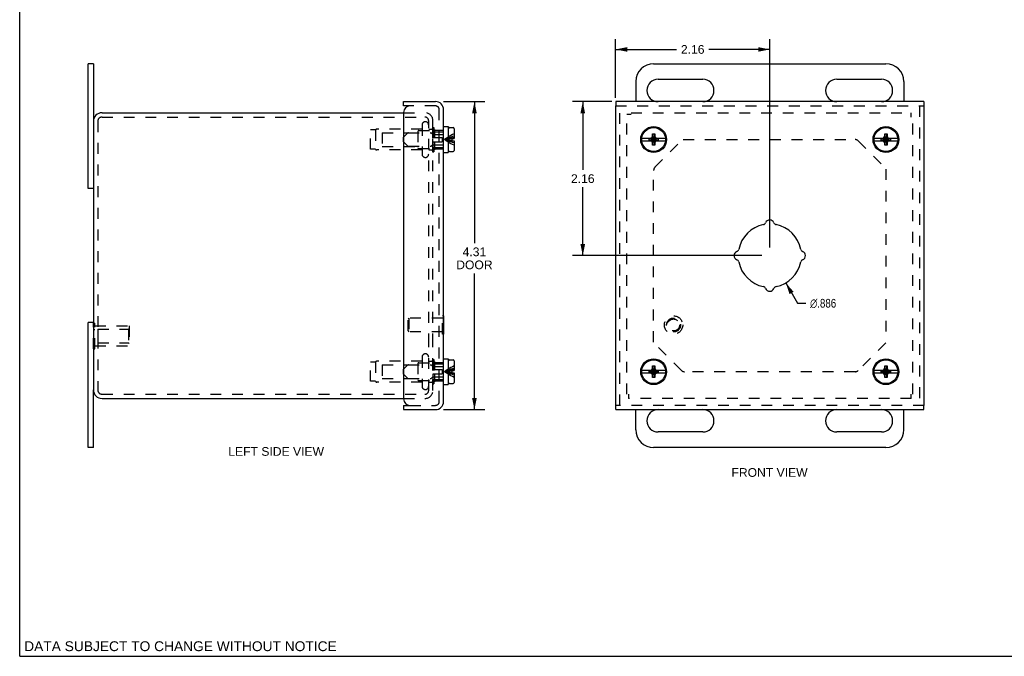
# Model space of a CAD drawing. Header units: inches. Extents: x 0 to 27.6, y 0 to 17.8.
# Tile 1 of 3: x 0 to 13.8, y 0 to 8.9. Entities that reach past the tile are written whole.
import ezdxf

# ---------------------------------------------------------------- set-up
doc = ezdxf.new("R2010")
doc.units = ezdxf.units.IN
doc.header["$LTSCALE"] = 1.515306
doc.header["$MEASUREMENT"] = 0
doc.linetypes.add('HIDDEN', pattern=[0.2, 0.1, -0.1])
doc.layers.get('0').update_dxf_attribs({"linetype": 'CONTINUOUS'})
for name, color, linetype in [('DEFAULT_2', 8, 'HIDDEN'), ('DIMENSIONS', 7, 'CONTINUOUS'), ('DOOR_ASSEMBLY', 7, 'CONTINUOUS')]:
    doc.layers.add(name, color=color, linetype=linetype)
doc.styles.get("Standard").update_dxf_attribs({"font": 'arial.ttf'})
doc.styles.add('TEXTSTYLE_1', font='gdt', dxfattribs={"width": 0.8})
doc.dimstyles.new('DIMSTYLE_1', dxfattribs={"dimtxt": 0.121549, "dimasz": 0.162065, "dimexe": 0.09, "dimexo": 0.07, "dimgap": 0.09, "dimtad": 0, "dimtih": 1, "dimtoh": 1, "dimdec": 3, "dimzin": 4, "dimdsep": 46, "dimtxsty": 'Standard', "dimblk": '_FILLED', "dimblk1": '_FILLED', "dimblk2": '_FILLED', "dimcen": 0.09, "dimadec": 3, "dimazin": 1, "dimtfac": 1, "dimtdec": 3, "dimtofl": 0, "dimtmove": 0, "dimatfit": 1, "dimldrblk": '_FILLED', "dimfxl": 0, "dimtolj": 1, "dimtzin": 4, "dimarcsym": 0})
doc.dimstyles.new('DIMSTYLE_2', dxfattribs={"dimtxt": 0.121549, "dimasz": 0.162065, "dimexe": 0.09, "dimexo": 0.07, "dimgap": 0.0375, "dimtad": 0, "dimtih": 1, "dimtoh": 1, "dimzin": 4, "dimdsep": 46, "dimtxsty": 'Standard', "dimblk": '_FILLED', "dimblk1": '_FILLED', "dimblk2": '_FILLED', "dimcen": 0.09, "dimazin": 1, "dimtfac": 1, "dimtdec": 3, "dimtofl": 0, "dimtmove": 0, "dimatfit": 3, "dimldrblk": '_FILLED', "dimfxl": 0, "dimtolj": 1, "dimtzin": 4, "dimarcsym": 0})

# ---------------------------------------------------------------- blocks, each defined once
blk = doc.blocks.new('_FILLED')
at = {"color": 0, "linetype": 'ByBlock'}
blk.add_solid([(0, 0), (-1, 0.2), (-1, -0.2)], dxfattribs=at)
blk = doc.blocks.new('*D1')
at = {"layer": 'DIMENSIONS', "color": 2, "linetype": 'Continuous'}
for p, q in [((10.718, 5.227), (10.884, 4.943)), ((10.884, 4.943), (10.997, 4.943))]:
    blk.add_line(p, q, dxfattribs=at)
at = {"layer": 'DIMENSIONS', "color": 2, "linetype": 'Continuous', "xscale": 0.1620648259, "yscale": 0.1620648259, "zscale": 0.1620648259, "rotation": 120.2599769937}
blk.add_blockref('_FILLED', (10.718, 5.227), dxfattribs=at)
at = {"layer": 'DIMENSIONS', "color": 2, "linetype": 'Continuous', "insert": (11.058, 5.004), "char_height": 0.12155, "width": 0.49237, "attachment_point": 1, "line_spacing_factor": 0.9, "style": 'TEXTSTYLE_1'}
blk.add_mtext('{\\fgdt;n}\\fArial;.886', dxfattribs=at)
blk = doc.blocks.new('*D2')
at = {"layer": 'DIMENSIONS', "color": 2, "linetype": 'Continuous'}
for p, q in [((5.931, 7.766), (6.508, 7.766)), ((6.362, 7.766), (6.362, 5.784)), ((6.362, 3.454), (6.362, 5.359)), ((5.931, 3.454), (6.508, 3.454))]:
    blk.add_line(p, q, dxfattribs=at)
at = {"layer": 'DIMENSIONS', "color": 2, "linetype": 'Continuous', "xscale": 0.1620648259, "yscale": 0.1620648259, "zscale": 0.1620648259}
for p, rotation in [((6.362, 7.766), 90), ((6.362, 3.454), 270)]:
    blk.add_blockref('_FILLED', p, dxfattribs=dict(at, rotation=rotation))
at = {"layer": 'DIMENSIONS', "color": 2, "linetype": 'Continuous', "insert": (6.362, 5.724), "char_height": 0.1215, "width": 0.50879, "attachment_point": 2, "line_spacing_factor": 0.9}
blk.add_mtext('4.31\\PDOOR', dxfattribs=at)
blk = doc.blocks.new('*D12')
at = {"layer": 'DIMENSIONS', "color": 2, "linetype": 'Continuous'}
for p, q in [((8.285, 7.766), (7.732, 7.766)), ((7.878, 7.766), (7.878, 6.81)), ((7.878, 5.61), (7.878, 6.567)), ((10.381, 5.61), (7.732, 5.61))]:
    blk.add_line(p, q, dxfattribs=at)
at = {"layer": 'DIMENSIONS', "color": 2, "linetype": 'Continuous', "xscale": 0.1620648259, "yscale": 0.1620648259, "zscale": 0.1620648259}
for p, rotation in [((7.878, 7.766), 90), ((7.878, 5.61), 270)]:
    blk.add_blockref('_FILLED', p, dxfattribs=dict(at, rotation=rotation))
at = {"layer": 'DIMENSIONS', "color": 2, "linetype": 'Continuous', "insert": (7.878, 6.749), "char_height": 0.1215, "width": 0.3303, "attachment_point": 2, "line_spacing_factor": 0.9}
blk.add_mtext('2.16', dxfattribs=at)
blk = doc.blocks.new('*D13')
at = {"layer": 'DIMENSIONS', "color": 2, "linetype": 'Continuous'}
for p, q in [((8.338, 7.82), (8.338, 8.643)), ((10.494, 5.724), (10.494, 8.643)), ((8.338, 8.497), (9.19, 8.497)), ((10.494, 8.497), (9.642, 8.497))]:
    blk.add_line(p, q, dxfattribs=at)
at = {"layer": 'DIMENSIONS', "color": 2, "linetype": 'Continuous', "xscale": 0.1620648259, "yscale": 0.1620648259, "zscale": 0.1620648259, "rotation": 180}
blk.add_blockref('_FILLED', (8.338, 8.497), dxfattribs=at)
at = {"layer": 'DIMENSIONS', "color": 2, "linetype": 'Continuous', "xscale": 0.1620648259, "yscale": 0.1620648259, "zscale": 0.1620648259}
blk.add_blockref('_FILLED', (10.494, 8.497), dxfattribs=at)
at = {"layer": 'DIMENSIONS', "color": 2, "linetype": 'Continuous', "insert": (9.416, 8.558), "char_height": 0.1215, "width": 0.3303, "attachment_point": 2, "line_spacing_factor": 0.9}
blk.add_mtext('2.16', dxfattribs=at)

msp = doc.modelspace()

# ---------------------------------------------------------------- linework, layer by layer
at = {"color": 7, "linetype": 'Continuous'}
for p, q in [((0, 0), (0, 17.8271)), ((1.032, 8.2976), (0.957, 8.2976)), ((1.032, 8.2976), (1.032, 7.4901)), ((8.8695, 8.2976), (12.1195, 8.2976)), ((8.6195, 8.0476), (8.6195, 7.7663)), ((8.932, 8.0788), (9.557, 8.0788)), ((11.432, 8.0788), (12.057, 8.0788)), ((12.3695, 8.0476), (12.3695, 7.7663)), ((9.557, 7.7663), (8.932, 7.7663)), ((12.057, 7.7663), (11.432, 7.7663)), ((1.032, 6.5476), (0.957, 6.5476)), ((1.032, 4.6726), (0.957, 4.6726)), ((1.032, 2.9226), (1.032, 3.7301)), ((8.6195, 3.1726), (8.6195, 3.4538)), ((8.932, 3.4538), (9.557, 3.4538)), ((11.432, 3.4538), (12.057, 3.4538)), ((12.3695, 3.1726), (12.3695, 3.4538)), ((9.557, 3.1413), (8.932, 3.1413)), ((12.057, 3.1413), (11.432, 3.1413)), ((1.032, 2.9226), (0.957, 2.9226)), ((12.1195, 2.9226), (8.8695, 2.9226)), ((0, 0), (27.551, 0))]:
    msp.add_line(p, q, dxfattribs=at)
at = {"color": 3, "linetype": 'Continuous'}
for p, q in [((0.957, 6.5476), (0.957, 8.2976)), ((1.152, 7.6101), (5.37, 7.6101)), ((1.032, 7.4901), (1.032, 3.7301)), ((0.957, 2.9226), (0.957, 4.6726)), ((1.152, 3.6101), (5.37, 3.6101))]:
    msp.add_line(p, q, dxfattribs=at)
at = {"color": 7, "linetype": 'Continuous'}
for centre, radius, start, end in [((8.8695, 8.0476), 0.25, 90, 180), ((12.1195, 8.0476), 0.25, 0, 90), ((8.932, 7.9226), 0.1562, 90, 270), ((9.557, 7.9226), 0.1562, 270, 90), ((11.432, 7.9226), 0.1562, 90, 270), ((12.057, 7.9226), 0.1562, 270, 90), ((8.932, 3.2976), 0.1562, 90, 270), ((9.557, 3.2976), 0.1562, 270, 90), ((11.432, 3.2976), 0.1562, 90, 270), ((12.057, 3.2976), 0.1562, 270, 90), ((8.8695, 3.1726), 0.25, 180, 270), ((12.1195, 3.1726), 0.25, 270, 360)]:
    msp.add_arc(centre, radius, start, end, dxfattribs=at)
at = {"color": 3, "linetype": 'Continuous'}
for centre, start, end in [((1.152, 7.4901), 90, 180), ((1.152, 3.7301), 180, 270)]:
    msp.add_arc(centre, 0.12, start, end, dxfattribs=at)
at = {"layer": 'DEFAULT_2', "color": 8, "linetype": 'HIDDEN'}
for p, q in [((5.37, 7.6101), (5.667, 7.6101)), ((8.4945, 3.6701), (8.4945, 7.5881)), ((8.5545, 7.5881), (8.4945, 7.5881)), ((8.5545, 7.6101), (12.4725, 7.6101)), ((12.4725, 7.5501), (12.4725, 7.6101)), ((1.092, 7.4901), (1.092, 3.7301)), ((1.152, 7.5501), (5.667, 7.5501)), ((5.6295, 7.4388), (5.6295, 7.0313)), ((5.722, 4.3663), (5.722, 7.4981)), ((5.782, 4.3663), (5.782, 7.4981)), ((12.4945, 3.6701), (12.4945, 7.5501)), ((4.9095, 7.1001), (4.9095, 7.3701)), ((4.9785, 7.3701), (4.9095, 7.3701)), ((4.9785, 7.3701), (4.9785, 7.1001)), ((5.6295, 7.3811), (4.9964, 7.3811)), ((5.072, 7.3301), (5.072, 7.1401)), ((5.072, 7.3301), (5.572, 7.3301)), ((5.572, 7.3501), (5.572, 7.1201)), ((5.582, 7.3601), (5.792, 7.3601)), ((5.722, 7.3811), (5.764, 7.3811)), ((5.774, 7.4051), (5.792, 7.4051)), ((5.774, 7.4051), (5.774, 7.0651)), ((5.792, 7.4051), (5.792, 7.0651)), ((8.8878, 6.8471), (9.2734, 7.2327)), ((9.2837, 7.2351), (11.6873, 7.2351)), ((11.7315, 7.2168), (12.1166, 6.8318)), ((4.9785, 7.1001), (4.9095, 7.1001)), ((5.6295, 7.0891), (4.9964, 7.0891)), ((5.072, 7.1401), (5.572, 7.1401)), ((5.582, 7.1101), (5.792, 7.1101)), ((5.722, 7.0891), (5.764, 7.0891)), ((5.774, 7.0651), (5.792, 7.0651)), ((8.8695, 4.3993), (8.8695, 6.803)), ((12.1195, 6.8208), (12.1195, 4.3993)), ((1.0316, 4.305), (1.0316, 4.6652)), ((1.0316, 4.6652), (1.0526, 4.6652)), ((1.0316, 4.5752), (1.0526, 4.5752)), ((1.0526, 4.305), (1.0526, 4.6652)), ((1.0526, 4.6251), (1.5316, 4.6251)), ((1.0941, 4.5801), (1.0941, 4.3901)), ((1.0941, 4.5801), (1.5216, 4.5801)), ((1.5216, 4.5801), (1.5316, 4.5901)), ((1.5216, 4.5801), (1.5216, 4.3901)), ((1.5316, 4.6251), (1.5316, 4.3451)), ((1.0316, 4.395), (1.0526, 4.395)), ((1.0316, 4.305), (1.0526, 4.305)), ((1.0526, 4.3451), (1.5316, 4.3451)), ((1.0941, 4.3901), (1.5216, 4.3901)), ((1.5216, 4.3901), (1.5316, 4.3801)), ((5.722, 3.7221), (5.722, 4.3662)), ((5.782, 3.7221), (5.782, 4.3662)), ((9.2574, 4.0034), (8.8724, 4.3884)), ((12.1171, 4.389), (11.7315, 4.0034)), ((5.6295, 4.1888), (5.6295, 3.7813)), ((5.774, 4.1551), (5.792, 4.1551)), ((5.774, 4.1551), (5.774, 3.8151)), ((5.792, 4.1551), (5.792, 3.8151)), ((4.9785, 4.1201), (4.9095, 4.1201)), ((4.9095, 3.8501), (4.9095, 4.1201)), ((4.9785, 4.1201), (4.9785, 3.8501)), ((5.6295, 4.1311), (4.9964, 4.1311)), ((5.072, 4.0801), (5.572, 4.0801)), ((5.072, 4.0801), (5.072, 3.8901)), ((5.572, 4.1001), (5.572, 3.8701)), ((5.582, 4.1101), (5.792, 4.1101)), ((5.722, 4.1311), (5.764, 4.1311)), ((5.072, 3.8901), (5.572, 3.8901)), ((5.582, 3.8601), (5.792, 3.8601)), ((11.6873, 3.9851), (9.3016, 3.9851)), ((4.9785, 3.8501), (4.9095, 3.8501)), ((5.6295, 3.8391), (4.9964, 3.8391)), ((5.722, 3.8391), (5.764, 3.8391)), ((5.774, 3.8151), (5.792, 3.8151)), ((1.152, 3.6701), (5.667, 3.6701)), ((5.37, 3.6101), (5.67, 3.6101)), ((5.667, 3.6701), (5.67, 3.6701)), ((8.5165, 3.6701), (8.5165, 3.6101)), ((12.4725, 3.6101), (8.5165, 3.6101)), ((12.4725, 3.6101), (12.4725, 3.6701))]:
    msp.add_line(p, q, dxfattribs=at)
for centre, radius, start, end in [((5.67, 7.4981), 0.112, 0, 90), ((1.152, 7.4901), 0.06, 90, 180), ((5.6758, 7.4388), 0.0462, 0, 180), ((5.67, 7.4981), 0.052, 0, 90), ((4.9964, 7.3611), 0.02, 90, 153.25632), ((5.582, 7.3501), 0.01, 90, 180.00003), ((5.764, 7.3911), 0.01, 270, 359.99996), ((11.6873, 7.1726), 0.0625, 45, 90), ((4.9964, 7.1091), 0.02, 206.74368, 270), ((5.582, 7.1201), 0.01, 179.99997, 270), ((5.6758, 7.0313), 0.0462, 180, 360), ((5.764, 7.0791), 0.01, 0.00004, 90), ((8.932, 6.803), 0.0625, 135, 180), ((5.6758, 4.1888), 0.0462, 0, 180), ((5.764, 4.1411), 0.01, 270, 359.99996), ((4.9964, 4.1111), 0.02, 90, 153.25632), ((5.582, 4.1001), 0.01, 90, 180.00003), ((9.3016, 4.0476), 0.0625, 225, 270), ((11.6873, 4.0476), 0.0625, 270, 315), ((5.582, 3.8701), 0.01, 179.99997, 270), ((1.152, 3.7301), 0.06, 180, 270), ((4.9964, 3.8591), 0.02, 206.74368, 270), ((5.6758, 3.7813), 0.0462, 180, 360), ((5.67, 3.7221), 0.112, 270, 360), ((5.67, 3.7221), 0.052, 270, 360), ((5.764, 3.8291), 0.01, 0.00004, 90)]:
    msp.add_arc(centre, radius, start, end, dxfattribs=at)
at = {"layer": 'DOOR_ASSEMBLY', "color": 7, "linetype": 'Continuous'}
for p, q in [((5.37, 7.7063), (5.37, 7.7663)), ((8.3382, 7.7663), (8.3382, 7.7063)), ((12.6507, 7.7663), (12.6507, 7.7063)), ((5.46, 7.7063), (5.37, 7.7063)), ((5.93, 7.4161), (5.9925, 7.4161)), ((5.9925, 7.4161), (5.9925, 7.0541)), ((5.9925, 7.3081), (5.9975, 7.3081)), ((5.9975, 7.0831), (5.9975, 7.3871)), ((6.0125, 7.4021), (6.0655, 7.4021)), ((6.0805, 7.3871), (6.0805, 7.2516)), ((8.853, 7.1551), (8.886, 7.3151)), ((8.853, 7.2821), (8.853, 7.3151)), ((8.886, 7.1551), (8.853, 7.3151)), ((8.853, 7.3151), (8.886, 7.3151)), ((8.886, 7.3151), (8.886, 7.2821)), ((12.103, 7.1551), (12.136, 7.3151)), ((12.103, 7.2821), (12.103, 7.3151)), ((12.103, 7.3151), (12.136, 7.3151)), ((12.136, 7.1551), (12.103, 7.3151)), ((12.136, 7.3151), (12.136, 7.2821)), ((6.0475, 7.2516), (6.0805, 7.2516)), ((6.0475, 7.2516), (6.0475, 7.2186)), ((6.0475, 7.2186), (6.0805, 7.2186)), ((6.0805, 7.2186), (6.0805, 7.0831)), ((8.8369, 7.2516), (8.7033, 7.2516)), ((8.7033, 7.2186), (8.8369, 7.2186)), ((8.8047, 7.2217), (8.8047, 7.2484)), ((8.8047, 7.2484), (8.9342, 7.2217)), ((8.8047, 7.2484), (8.8314, 7.2484)), ((8.8047, 7.2217), (8.9342, 7.2484)), ((8.8314, 7.2217), (8.8047, 7.2217)), ((8.8225, 7.2516), (8.8418, 7.2628)), ((8.8418, 7.2074), (8.8225, 7.2186)), ((8.8314, 7.2484), (8.8369, 7.2516)), ((8.8314, 7.2217), (8.9075, 7.2484)), ((8.8314, 7.2484), (8.9075, 7.2217)), ((8.8369, 7.2186), (8.8314, 7.2217)), ((8.8418, 7.2628), (8.853, 7.2821)), ((8.8418, 7.2074), (8.8971, 7.2628)), ((8.8971, 7.2074), (8.8418, 7.2628)), ((8.853, 7.1881), (8.8418, 7.2074)), ((8.853, 7.1881), (8.886, 7.2821)), ((8.886, 7.1881), (8.853, 7.2821)), ((8.853, 7.1551), (8.853, 7.1881)), ((8.886, 7.2821), (8.8971, 7.2628)), ((8.8971, 7.2074), (8.886, 7.1881)), ((8.886, 7.1881), (8.886, 7.1551)), ((8.8971, 7.2628), (8.9165, 7.2516)), ((8.9165, 7.2186), (8.8971, 7.2074)), ((8.9021, 7.2516), (8.9075, 7.2484)), ((9.0357, 7.2516), (8.9021, 7.2516)), ((8.9075, 7.2217), (8.9021, 7.2186)), ((8.9021, 7.2186), (9.0357, 7.2186)), ((8.9075, 7.2484), (8.9342, 7.2484)), ((8.9342, 7.2217), (8.9075, 7.2217)), ((8.9342, 7.2484), (8.9342, 7.2217)), ((12.0869, 7.2516), (11.9533, 7.2516)), ((11.9533, 7.2186), (12.0869, 7.2186)), ((12.0547, 7.2217), (12.1842, 7.2484)), ((12.0547, 7.2217), (12.0547, 7.2484)), ((12.0547, 7.2484), (12.0814, 7.2484)), ((12.0547, 7.2484), (12.1842, 7.2217)), ((12.0814, 7.2217), (12.0547, 7.2217)), ((12.0725, 7.2516), (12.0918, 7.2628)), ((12.0918, 7.2074), (12.0725, 7.2186)), ((12.0814, 7.2484), (12.0869, 7.2516)), ((12.0814, 7.2217), (12.1575, 7.2484)), ((12.0814, 7.2484), (12.1575, 7.2217)), ((12.0869, 7.2186), (12.0814, 7.2217)), ((12.0918, 7.2628), (12.103, 7.2821)), ((12.0918, 7.2074), (12.1471, 7.2628)), ((12.0918, 7.2628), (12.1471, 7.2074)), ((12.103, 7.1881), (12.0918, 7.2074)), ((12.103, 7.1881), (12.136, 7.2821)), ((12.136, 7.1881), (12.103, 7.2821)), ((12.103, 7.1551), (12.103, 7.1881)), ((12.136, 7.2821), (12.1471, 7.2628)), ((12.1471, 7.2074), (12.136, 7.1881)), ((12.136, 7.1881), (12.136, 7.1551)), ((12.1471, 7.2628), (12.1665, 7.2516)), ((12.1665, 7.2186), (12.1471, 7.2074)), ((12.2857, 7.2516), (12.1521, 7.2516)), ((12.1521, 7.2516), (12.1575, 7.2484)), ((12.1575, 7.2217), (12.1521, 7.2186)), ((12.1521, 7.2186), (12.2857, 7.2186)), ((12.1575, 7.2484), (12.1842, 7.2484)), ((12.1842, 7.2217), (12.1575, 7.2217)), ((12.1842, 7.2484), (12.1842, 7.2217)), ((5.93, 7.0541), (5.9925, 7.0541)), ((5.9925, 7.1621), (5.9975, 7.1621)), ((6.0125, 7.0681), (6.0655, 7.0681)), ((8.886, 7.1551), (8.853, 7.1551)), ((12.136, 7.1551), (12.103, 7.1551)), ((5.934, 4.7668), (5.93, 4.7668)), ((5.934, 4.5108), (5.934, 4.7668)), ((5.934, 4.5108), (5.93, 4.5108)), ((5.93, 4.1661), (5.9925, 4.1661)), ((5.9925, 4.1661), (5.9925, 3.8041)), ((5.9975, 3.8331), (5.9975, 4.1371)), ((6.0125, 4.1521), (6.0655, 4.1521)), ((6.0805, 4.1371), (6.0805, 4.0016)), ((5.9925, 4.0581), (5.9975, 4.0581)), ((6.0475, 4.0016), (6.0805, 4.0016)), ((6.0475, 4.0016), (6.0475, 3.9686)), ((8.8369, 4.0016), (8.7033, 4.0016)), ((8.8047, 3.9984), (8.9342, 3.9717)), ((8.8047, 3.9717), (8.8047, 3.9984)), ((8.8047, 3.9984), (8.8314, 3.9984)), ((8.8047, 3.9717), (8.9342, 3.9984)), ((8.8225, 4.0016), (8.8418, 4.0128)), ((8.8314, 3.9984), (8.8369, 4.0016)), ((8.8314, 3.9984), (8.9075, 3.9717)), ((8.8314, 3.9717), (8.9075, 3.9984)), ((8.8418, 4.0128), (8.853, 4.0321)), ((8.8418, 4.0128), (8.8971, 3.9574)), ((8.8418, 3.9574), (8.8971, 4.0128)), ((8.886, 3.9051), (8.853, 4.0651)), ((8.853, 4.0321), (8.853, 4.0651)), ((8.853, 4.0651), (8.886, 4.0651)), ((8.853, 3.9051), (8.886, 4.0651)), ((8.886, 3.9381), (8.853, 4.0321)), ((8.853, 3.9381), (8.886, 4.0321)), ((8.886, 4.0651), (8.886, 4.0321)), ((8.886, 4.0321), (8.8971, 4.0128)), ((8.8971, 4.0128), (8.9165, 4.0016)), ((8.9021, 4.0016), (8.9075, 3.9984)), ((9.0357, 4.0016), (8.9021, 4.0016)), ((8.9075, 3.9984), (8.9342, 3.9984)), ((8.9342, 3.9984), (8.9342, 3.9717)), ((12.0869, 4.0016), (11.9533, 4.0016)), ((12.0547, 3.9717), (12.1842, 3.9984)), ((12.0547, 3.9984), (12.0814, 3.9984)), ((12.0547, 3.9984), (12.1842, 3.9717)), ((12.0547, 3.9717), (12.0547, 3.9984)), ((12.0725, 4.0016), (12.0918, 4.0128)), ((12.0814, 3.9984), (12.0869, 4.0016)), ((12.0814, 3.9984), (12.1575, 3.9717)), ((12.0814, 3.9717), (12.1575, 3.9984)), ((12.0918, 4.0128), (12.103, 4.0321)), ((12.0918, 4.0128), (12.1471, 3.9574)), ((12.0918, 3.9574), (12.1471, 4.0128)), ((12.103, 4.0651), (12.136, 4.0651)), ((12.136, 3.9051), (12.103, 4.0651)), ((12.103, 4.0321), (12.103, 4.0651)), ((12.103, 3.9051), (12.136, 4.0651)), ((12.136, 3.9381), (12.103, 4.0321)), ((12.103, 3.9381), (12.136, 4.0321)), ((12.136, 4.0651), (12.136, 4.0321)), ((12.136, 4.0321), (12.1471, 4.0128)), ((12.1471, 4.0128), (12.1665, 4.0016)), ((12.2857, 4.0016), (12.1521, 4.0016)), ((12.1521, 4.0016), (12.1575, 3.9984)), ((12.1575, 3.9984), (12.1842, 3.9984)), ((12.1842, 3.9984), (12.1842, 3.9717)), ((5.9925, 3.9121), (5.9975, 3.9121)), ((6.0475, 3.9686), (6.0805, 3.9686)), ((6.0805, 3.9686), (6.0805, 3.8331)), ((8.7033, 3.9686), (8.8369, 3.9686)), ((8.8314, 3.9717), (8.8047, 3.9717)), ((8.8418, 3.9574), (8.8225, 3.9686)), ((8.8369, 3.9686), (8.8314, 3.9717)), ((8.853, 3.9381), (8.8418, 3.9574)), ((8.853, 3.9051), (8.853, 3.9381)), ((8.886, 3.9051), (8.853, 3.9051)), ((8.8971, 3.9574), (8.886, 3.9381)), ((8.886, 3.9381), (8.886, 3.9051)), ((8.9165, 3.9686), (8.8971, 3.9574)), ((8.9075, 3.9717), (8.9021, 3.9686)), ((8.9021, 3.9686), (9.0357, 3.9686)), ((8.9342, 3.9717), (8.9075, 3.9717)), ((11.9533, 3.9686), (12.0869, 3.9686)), ((12.0814, 3.9717), (12.0547, 3.9717)), ((12.0918, 3.9574), (12.0725, 3.9686)), ((12.0869, 3.9686), (12.0814, 3.9717)), ((12.103, 3.9381), (12.0918, 3.9574)), ((12.103, 3.9051), (12.103, 3.9381)), ((12.136, 3.9051), (12.103, 3.9051)), ((12.1471, 3.9574), (12.136, 3.9381)), ((12.136, 3.9381), (12.136, 3.9051)), ((12.1665, 3.9686), (12.1471, 3.9574)), ((12.1575, 3.9717), (12.1521, 3.9686)), ((12.1521, 3.9686), (12.2857, 3.9686)), ((12.1842, 3.9717), (12.1575, 3.9717)), ((5.93, 3.8041), (5.9925, 3.8041)), ((6.0125, 3.8181), (6.0655, 3.8181)), ((5.37, 3.5138), (5.46, 3.5138)), ((5.37, 3.5138), (5.37, 3.4538)), ((8.3382, 3.4538), (8.3382, 3.5138)), ((12.6507, 3.4538), (12.6507, 3.5138))]:
    msp.add_line(p, q, dxfattribs=at)
at = {"layer": 'DOOR_ASSEMBLY', "color": 3, "linetype": 'Continuous'}
for p, q in [((5.37, 7.7663), (5.818, 7.7663)), ((12.6507, 7.7663), (8.3382, 7.7663)), ((5.37, 7.6163), (5.37, 3.6038)), ((5.93, 3.5658), (5.93, 7.6543)), ((8.3382, 3.5138), (8.3382, 7.7063)), ((12.6507, 7.7063), (12.6507, 3.5138)), ((5.37, 3.4538), (5.818, 3.4538)), ((8.3382, 3.4538), (12.6507, 3.4538))]:
    msp.add_line(p, q, dxfattribs=at)
at = {"layer": 'DOOR_ASSEMBLY', "color": 8, "linetype": 'HIDDEN'}
for p, q in [((5.818, 7.7063), (5.46, 7.7063)), ((5.87, 3.5658), (5.87, 7.6543)), ((8.3382, 7.7063), (12.6507, 7.7063)), ((8.3982, 3.5138), (8.3982, 7.7063)), ((12.5907, 7.7063), (12.5907, 3.5138)), ((5.3705, 7.2681), (5.4271, 7.3247)), ((5.4377, 7.3291), (5.7513, 7.3291)), ((5.7741, 7.3125), (5.7619, 7.3247)), ((5.7825, 7.3556), (5.805, 7.3781)), ((5.7825, 7.2651), (5.7825, 7.3556)), ((5.7825, 7.3451), (5.9925, 7.3451)), ((5.7847, 7.3081), (5.9925, 7.3081)), ((5.805, 7.3781), (5.805, 7.2651)), ((5.805, 7.3651), (5.93, 7.3651)), ((5.3705, 7.2021), (5.3705, 7.2681)), ((5.3705, 7.2021), (5.4271, 7.1455)), ((5.7825, 7.2651), (5.9125, 7.2651)), ((5.7825, 7.2051), (5.9125, 7.2051)), ((5.7825, 7.1146), (5.7825, 7.2051)), ((5.805, 7.2051), (5.805, 7.0921)), ((5.9125, 7.2651), (5.9125, 7.2051)), ((6.012, 7.2445), (5.9945, 7.2423)), ((6.012, 7.2257), (5.9945, 7.2278)), ((5.4377, 7.1411), (5.7513, 7.1411)), ((5.7741, 7.1577), (5.7619, 7.1455)), ((5.7825, 7.1251), (5.9925, 7.1251)), ((5.7825, 7.1146), (5.805, 7.0921)), ((5.7847, 7.1621), (5.9925, 7.1621)), ((5.805, 7.1051), (5.93, 7.1051)), ((5.434, 4.7228), (5.444, 4.7328)), ((5.434, 4.5548), (5.434, 4.7228)), ((5.916, 4.7328), (5.444, 4.7328)), ((5.444, 4.7328), (5.444, 4.5448)), ((5.93, 4.7668), (5.916, 4.7668)), ((5.916, 4.5108), (5.916, 4.7668)), ((5.434, 4.5548), (5.444, 4.5448)), ((5.916, 4.5448), (5.444, 4.5448)), ((5.93, 4.5108), (5.916, 4.5108)), ((5.3705, 4.0181), (5.4271, 4.0747)), ((5.3705, 3.9521), (5.3705, 4.0181)), ((5.4377, 4.0791), (5.7513, 4.0791)), ((5.7741, 4.0625), (5.7619, 4.0747)), ((5.7825, 4.1056), (5.805, 4.1281)), ((5.7825, 4.0151), (5.7825, 4.1056)), ((5.7825, 4.0951), (5.9925, 4.0951)), ((5.7825, 4.0151), (5.9125, 4.0151)), ((5.7847, 4.0581), (5.9925, 4.0581)), ((5.805, 4.1281), (5.805, 4.0151)), ((5.805, 4.1151), (5.93, 4.1151)), ((5.9125, 4.0151), (5.9125, 3.9551)), ((5.3705, 3.9521), (5.4271, 3.8955)), ((5.4377, 3.8911), (5.7513, 3.8911)), ((5.7741, 3.9077), (5.7619, 3.8955)), ((5.7825, 3.9551), (5.9125, 3.9551)), ((5.7825, 3.8646), (5.7825, 3.9551)), ((5.7825, 3.8751), (5.9925, 3.8751)), ((5.7825, 3.8646), (5.805, 3.8421)), ((5.7847, 3.9121), (5.9925, 3.9121)), ((5.805, 3.9551), (5.805, 3.8421)), ((6.012, 3.9945), (5.9945, 3.9923)), ((6.012, 3.9757), (5.9945, 3.9778)), ((5.805, 3.8551), (5.93, 3.8551)), ((5.46, 3.5138), (5.818, 3.5138)), ((12.6507, 3.5138), (8.3382, 3.5138))]:
    msp.add_line(p, q, dxfattribs=at)
for points in [[(6.0805, 7.3151), (6.0567, 7.3043), (6.0334, 7.2926), (6.0103, 7.2797)], [(6.0805, 7.2821), (6.0567, 7.2758), (6.0334, 7.2689), (6.0103, 7.2613), (5.9877, 7.2532), (5.9654, 7.2444), (5.9435, 7.2351)], [(6.0103, 7.2797), (5.9877, 7.2659), (5.9654, 7.251), (5.9435, 7.2351)], [(6.0805, 7.2628), (6.0567, 7.259), (6.0334, 7.255), (6.0103, 7.2505), (5.9877, 7.2457), (5.9654, 7.2406), (5.9435, 7.2351)], [(5.9945, 7.2423), (5.9773, 7.24), (5.9603, 7.2376), (5.9435, 7.2351)], [(5.9945, 7.2278), (5.9773, 7.2301), (5.9603, 7.2325), (5.9435, 7.2351)], [(6.0805, 7.2074), (6.0567, 7.2111), (6.0334, 7.2152), (6.0103, 7.2196), (5.9877, 7.2244), (5.9654, 7.2296), (5.9435, 7.2351)], [(6.0103, 7.2089), (5.9877, 7.217), (5.9654, 7.2257), (5.9435, 7.2351)], [(6.0103, 7.1904), (5.9877, 7.2043), (5.9654, 7.2192), (5.9435, 7.2351)], [(6.0805, 7.1881), (6.0567, 7.1944), (6.0334, 7.2013), (6.0103, 7.2089)], [(6.0805, 7.1551), (6.0567, 7.1658), (6.0334, 7.1776), (6.0103, 7.1904)], [(6.0475, 7.2484), (6.0296, 7.2465), (6.012, 7.2445)], [(6.0475, 7.2217), (6.0296, 7.2236), (6.012, 7.2257)], [(6.0805, 4.0321), (6.0567, 4.0258), (6.0334, 4.0189), (6.0103, 4.0113), (5.9877, 4.0032), (5.9654, 3.9944), (5.9435, 3.9851)], [(6.0103, 4.0297), (5.9877, 4.0159), (5.9654, 4.001), (5.9435, 3.9851)], [(6.0103, 4.0005), (5.9877, 3.9957), (5.9654, 3.9906), (5.9435, 3.9851)], [(6.0805, 4.0651), (6.0567, 4.0543), (6.0334, 4.0426), (6.0103, 4.0297)], [(6.0805, 4.0128), (6.0567, 4.009), (6.0334, 4.005), (6.0103, 4.0005)], [(6.0475, 3.9984), (6.0296, 3.9965), (6.012, 3.9945)], [(5.9945, 3.9923), (5.9773, 3.99), (5.9603, 3.9876), (5.9435, 3.9851)], [(5.9945, 3.9778), (5.9773, 3.9801), (5.9603, 3.9825), (5.9435, 3.9851)], [(6.0805, 3.9574), (6.0567, 3.9611), (6.0334, 3.9652), (6.0103, 3.9696), (5.9877, 3.9744), (5.9654, 3.9796), (5.9435, 3.9851)], [(6.0805, 3.9381), (6.0567, 3.9444), (6.0334, 3.9513), (6.0103, 3.9589), (5.9877, 3.967), (5.9654, 3.9757), (5.9435, 3.9851)], [(6.0103, 3.9404), (5.9877, 3.9543), (5.9654, 3.9692), (5.9435, 3.9851)], [(6.0805, 3.9051), (6.0567, 3.9158), (6.0334, 3.9276), (6.0103, 3.9404)], [(6.0475, 3.9717), (6.0296, 3.9736), (6.012, 3.9757)]]:
    msp.add_lwpolyline(points, dxfattribs=at)
at = {"layer": 'DOOR_ASSEMBLY', "color": 7, "linetype": 'Continuous'}
for centre, radius in [((8.8695, 7.2351), 0.181), ((8.8695, 7.2351), 0.167), ((12.1195, 7.2351), 0.181), ((12.1195, 7.2351), 0.167), ((8.8695, 3.9851), 0.181), ((8.8695, 3.9851), 0.167), ((12.1195, 3.9851), 0.181), ((12.1195, 3.9851), 0.167)]:
    msp.add_circle(centre, radius, dxfattribs=at)
at = {"layer": 'DOOR_ASSEMBLY', "color": 8, "linetype": 'HIDDEN'}
for radius in [0.128, 0.0981, 0.094, 0.084]:
    msp.add_circle((9.1482, 4.6388), radius, dxfattribs=at)
at = {"layer": 'DOOR_ASSEMBLY', "color": 3, "linetype": 'Continuous'}
for centre, radius, start, end in [((5.818, 7.6543), 0.112, 0, 90), ((5.46, 7.6163), 0.09, 90, 180), ((10.3987, 6.0835), 0.04, 281.44242, 339.19898), ((10.4945, 6.0471), 0.0625, 20.80102, 159.19898), ((10.5903, 6.0835), 0.04, 200.80102, 258.55758), ((10.4945, 5.6101), 0.443, 101.44242, 168.55758), ((10.4945, 5.6101), 0.443, 11.44242, 78.55758), ((10.0575, 5.6101), 0.0625, 110.80102, 249.19898), ((10.0211, 5.7059), 0.04, 290.80102, 348.55758), ((10.9679, 5.7059), 0.04, 191.44242, 249.19898), ((10.9315, 5.6101), 0.0625, 290.80102, 69.19898), ((10.0211, 5.5143), 0.04, 11.44242, 69.19898), ((10.4945, 5.6101), 0.443, 191.44242, 258.55758), ((10.4945, 5.6101), 0.443, 281.44242, 348.55758), ((10.9679, 5.5143), 0.04, 110.80102, 168.55758), ((10.3987, 5.1367), 0.04, 20.80102, 78.55758), ((10.4945, 5.1731), 0.0625, 200.80102, 339.19898), ((10.5903, 5.1367), 0.04, 101.44242, 159.19898), ((5.46, 3.6038), 0.09, 180, 270), ((5.818, 3.5658), 0.112, 270, 360)]:
    msp.add_arc(centre, radius, start, end, dxfattribs=at)
at = {"layer": 'DOOR_ASSEMBLY', "color": 8, "linetype": 'HIDDEN'}
for centre, radius, start, end in [((5.818, 7.6543), 0.052, 0, 90), ((5.4377, 7.3141), 0.015, 90, 135), ((5.7513, 7.3141), 0.015, 45.00006, 90), ((5.7847, 7.3231), 0.015, 225.00006, 270), ((5.4377, 7.1561), 0.015, 225, 270), ((5.7513, 7.1561), 0.015, 270, 314.99994), ((5.7847, 7.1471), 0.015, 90, 134.99994), ((5.4377, 4.0641), 0.015, 90, 135), ((5.7513, 4.0641), 0.015, 45.00006, 90), ((5.7847, 4.0731), 0.015, 225.00006, 270), ((5.4377, 3.9061), 0.015, 225, 270), ((5.7513, 3.9061), 0.015, 270, 314.99994), ((5.7847, 3.8971), 0.015, 90, 134.99994), ((5.818, 3.5658), 0.052, 270, 360)]:
    msp.add_arc(centre, radius, start, end, dxfattribs=at)
at = {"layer": 'DOOR_ASSEMBLY', "color": 7, "linetype": 'Continuous'}
for centre, start, end in [((6.0125, 7.3871), 90, 180), ((6.0655, 7.3871), 0, 90), ((6.0125, 7.0831), 180, 270), ((6.0655, 7.0831), 270, 360), ((6.0125, 4.1371), 90, 180), ((6.0655, 4.1371), 0, 90), ((6.0125, 3.8331), 180, 270), ((6.0655, 3.8331), 270, 360)]:
    msp.add_arc(centre, 0.015, start, end, dxfattribs=at)

# ---------------------------------------------------------------- texts
at = {"layer": 'DIMENSIONS', "color": 2, "linetype": 'Continuous', "attachment_point": 2, "line_spacing_factor": 0.9}
for s, insert, char_height, width in [('LEFT SIDE VIEW', (3.588, 2.9291), 0.121549, 1.336583), ('FRONT VIEW', (10.491, 2.6349), 0.12155, 1.063663), ('DATA SUBJECT TO CHANGE WITHOUT NOTICE', (2.2493, 0.2105), 0.137755, 4.364123)]:
    msp.add_mtext(s, dxfattribs=dict(at, insert=insert, char_height=char_height, width=width))

# ---------------------------------------------------------------- dimensions: what is measured, and where the dimension line sits
at = {"layer": 'DIMENSIONS', "color": 2, "linetype": 'Continuous'}
dim = msp.add_linear_dim(base=(10.4945, 8.497), p1=(8.3382, 7.7498), p2=(10.4945, 5.6535), dimstyle='DIMSTYLE_2', dxfattribs=at)
dim.commit()
dim.dimension.update_dxf_attribs({"geometry": '*D13', "text_midpoint": (9.4148, 8.4963), "dimtype": 160})
dim = msp.add_linear_dim(base=(6.3617, 3.4538), p1=(5.8614, 7.7663), p2=(5.8614, 3.4538), angle=270, text='<>\\PDOOR', dimstyle='DIMSTYLE_2', dxfattribs=at)
dim.commit()
dim.dimension.update_dxf_attribs({"geometry": '*D2', "text_midpoint": (6.3617, 5.5716), "dimtype": 160})
dim = msp.add_linear_dim(base=(7.8783, 5.6101), p1=(8.3548, 7.7663), p2=(10.451, 5.6101), angle=270, dimstyle='DIMSTYLE_2', dxfattribs=at)
dim.commit()
dim.dimension.update_dxf_attribs({"geometry": '*D12', "text_midpoint": (7.8768, 6.6875), "dimtype": 160})
dim = msp.add_diameter_dim_2p(p1=(10.7177, 5.2274), p2=(10.2712, 5.9927), text='%%c<>', dimstyle='DIMSTYLE_1', override={"dimpost": '<>'}, dxfattribs=at)
dim.commit()
dim.dimension.update_dxf_attribs({"geometry": '*D1', "text_midpoint": (11.3042, 4.943), "dimtype": 163})

doc.saveas('drawing.dxf')
